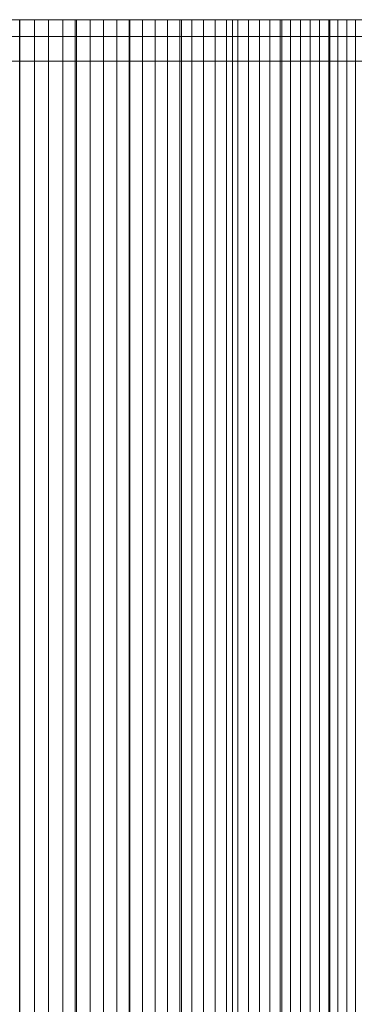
# Model space of a CAD drawing. Header units: centimetres. Extents: x -72 to 74, y -14 to 13.
# Tile 60 of 61: x 72.4 to 73.08, y 11.3 to 13.3. Entities that reach past the tile are written whole.
import ezdxf

# ---------------------------------------------------------------- set-up
doc = ezdxf.new("R2010")
doc.units = ezdxf.units.CM
doc.header["$LTSCALE"] = 2.54
doc.layers.add('Lucido design-1', color=7, linetype='Continuous')

# ---------------------------------------------------------------- blocks, each defined once
blk = doc.blocks.new('Gruppo-2-1')
at = {"color": 230, "linetype": 'Continuous', "lineweight": 9}
for points, invisible_edges in [([(29.3447, 13.3, -58.895), (29.3447, 13.3, -57.895), (73.3955, 13.3, -57.895), (29.3447, 13.3, -58.895)], 12), ([(74.3955, 13.3, -58.895), (29.3447, 13.3, -58.895), (73.3955, 13.3, -57.895), (74.3955, 13.3, -58.895)], 14), ([(71.4931, 13.3, 108.9994), (72.3998, 13.3, 109.4509), (72.5127, 13.3, 109.0832), (71.4931, 13.3, 108.9994)], 13), ([(71.5331, 13.3, 108.8687), (71.4931, 13.3, 108.9994), (72.5127, 13.3, 109.0832), (71.5331, 13.3, 108.8687)], 14), ([(71.5727, 13.3, 108.7378), (71.5331, 13.3, 108.8687), (72.5127, 13.3, 109.0832), (71.5727, 13.3, 108.7378)], 14), ([(71.6119, 13.3, 108.6068), (71.5727, 13.3, 108.7378), (72.5127, 13.3, 109.0832), (71.6119, 13.3, 108.6068)], 14), ([(71.6508, 13.3, 108.4756), (71.6119, 13.3, 108.6068), (72.5127, 13.3, 109.0832), (71.6508, 13.3, 108.4756)], 14), ([(71.6508, 13.3, 108.4756), (72.5127, 13.3, 109.0832), (72.7291, 13.3, 108.345), (71.6508, 13.3, 108.4756)], 15), ([(71.6892, 13.3, 108.3444), (71.6508, 13.3, 108.4756), (72.7291, 13.3, 108.345), (71.6892, 13.3, 108.3444)], 14), ([(71.7272, 13.3, 108.213), (71.6892, 13.3, 108.3444), (72.7291, 13.3, 108.345), (71.7272, 13.3, 108.213)], 14), ([(71.7647, 13.3, 108.0815), (71.7272, 13.3, 108.213), (72.7291, 13.3, 108.345), (71.7647, 13.3, 108.0815)], 14), ([(71.8019, 13.3, 107.9499), (71.7647, 13.3, 108.0815), (72.7291, 13.3, 108.345), (71.8019, 13.3, 107.9499)], 14), ([(71.8019, 13.3, 107.9499), (72.7291, 13.3, 108.345), (72.8326, 13.3, 107.9746), (71.8019, 13.3, 107.9499)], 13), ([(71.8387, 13.3, 107.8182), (71.8019, 13.3, 107.9499), (72.8326, 13.3, 107.9746), (71.8387, 13.3, 107.8182)], 14), ([(71.875, 13.3, 107.6863), (71.8387, 13.3, 107.8182), (72.8326, 13.3, 107.9746), (71.875, 13.3, 107.6863)], 14), ([(71.911, 13.3, 107.5544), (71.875, 13.3, 107.6863), (72.8326, 13.3, 107.9746), (71.911, 13.3, 107.5544)], 14), ([(71.9465, 13.3, 107.4223), (71.911, 13.3, 107.5544), (72.8326, 13.3, 107.9746), (71.9465, 13.3, 107.4223)], 14), ([(71.9817, 13.3, 107.2902), (71.9465, 13.3, 107.4223), (72.8326, 13.3, 107.9746), (71.9817, 13.3, 107.2902)], 14), ([(71.9817, 13.3, 107.2902), (72.8326, 13.3, 107.9746), (73.03, 13.3, 107.2311), (71.9817, 13.3, 107.2902)], 15), ([(72.0164, 13.3, 107.1579), (71.9817, 13.3, 107.2902), (73.03, 13.3, 107.2311), (72.0164, 13.3, 107.1579)], 14), ([(72.0507, 13.3, 107.0255), (72.0164, 13.3, 107.1579), (73.03, 13.3, 107.2311), (72.0507, 13.3, 107.0255)], 14), ([(72.0846, 13.3, 106.893), (72.0507, 13.3, 107.0255), (73.03, 13.3, 107.2311), (72.0846, 13.3, 106.893)], 14), ([(72.1181, 13.3, 106.7604), (72.0846, 13.3, 106.893), (73.03, 13.3, 107.2311), (72.1181, 13.3, 106.7604)], 14), ([(72.1511, 13.3, 106.6277), (72.1181, 13.3, 106.7604), (73.03, 13.3, 107.2311), (72.1511, 13.3, 106.6277)], 14), ([(72.1511, 13.3, 106.6277), (73.03, 13.3, 107.2311), (73.2147, 13.3, 106.4844), (72.1511, 13.3, 106.6277)], 15), ([(72.1838, 13.3, 106.4949), (72.1511, 13.3, 106.6277), (73.2147, 13.3, 106.4844), (72.1838, 13.3, 106.4949)], 14), ([(72.216, 13.3, 106.362), (72.1838, 13.3, 106.4949), (73.2147, 13.3, 106.4844), (72.216, 13.3, 106.362)], 14), ([(72.2479, 13.3, 106.229), (72.216, 13.3, 106.362), (73.2147, 13.3, 106.4844), (72.2479, 13.3, 106.229)], 14), ([(72.2793, 13.3, 106.0959), (72.2479, 13.3, 106.229), (73.2147, 13.3, 106.4844), (72.2793, 13.3, 106.0959)], 14), ([(72.2793, 13.3, 106.0959), (73.2147, 13.3, 106.4844), (73.3023, 13.3, 106.1098), (72.2793, 13.3, 106.0959)], 13), ([(72.3103, 13.3, 105.9627), (72.2793, 13.3, 106.0959), (73.3023, 13.3, 106.1098), (72.3103, 13.3, 105.9627)], 14), ([(72.3409, 13.3, 105.8294), (72.3103, 13.3, 105.9627), (73.3023, 13.3, 106.1098), (72.3409, 13.3, 105.8294)], 14), ([(72.3711, 13.3, 105.696), (72.3409, 13.3, 105.8294), (73.3023, 13.3, 106.1098), (72.3711, 13.3, 105.696)], 14), ([(72.4008, 13.3, 105.5625), (72.3711, 13.3, 105.696), (73.3023, 13.3, 106.1098), (72.4008, 13.3, 105.5625)], 14), ([(72.4008, 13.3, 105.5625), (73.3023, 13.3, 106.1098), (73.4677, 13.3, 105.3586), (72.4008, 13.3, 105.5625)], 15), ([(72.4302, 13.3, 105.429), (72.4008, 13.3, 105.5625), (73.4677, 13.3, 105.3586), (72.4302, 13.3, 105.429)], 14), ([(72.4591, 13.3, 105.2953), (72.4302, 13.3, 105.429), (73.4677, 13.3, 105.3586), (72.4591, 13.3, 105.2953)], 14), ([(72.4876, 13.3, 105.1615), (72.4591, 13.3, 105.2953), (73.4677, 13.3, 105.3586), (72.4876, 13.3, 105.1615)], 14), ([(72.5157, 13.3, 105.0277), (72.4876, 13.3, 105.1615), (73.4677, 13.3, 105.3586), (72.5157, 13.3, 105.0277)], 14), ([(72.5127, 13.3, 109.0832), (72.6225, 13.3, 108.7146), (72.7291, 13.3, 108.345), (72.5127, 13.3, 109.0832)], 12), ([(72.5157, 13.3, 105.0277), (73.4677, 13.3, 105.3586), (73.5457, 13.3, 104.9819), (72.5157, 13.3, 105.0277)], 13), ([(72.5434, 13.3, 104.8938), (72.5157, 13.3, 105.0277), (73.5457, 13.3, 104.9819), (72.5434, 13.3, 104.8938)], 14), ([(72.5707, 13.3, 104.7598), (72.5434, 13.3, 104.8938), (73.5457, 13.3, 104.9819), (72.5707, 13.3, 104.7598)], 14), ([(72.5975, 13.3, 104.6257), (72.5707, 13.3, 104.7598), (73.5457, 13.3, 104.9819), (72.5975, 13.3, 104.6257)], 14), ([(72.6239, 13.3, 104.4915), (72.5975, 13.3, 104.6257), (73.5457, 13.3, 104.9819), (72.6239, 13.3, 104.4915)], 14), ([(72.65, 13.3, 104.3572), (72.6239, 13.3, 104.4915), (73.5457, 13.3, 104.9819), (72.65, 13.3, 104.3572)], 14), ([(72.65, 13.3, 104.3572), (73.5457, 13.3, 104.9819), (73.6918, 13.3, 104.2267), (72.65, 13.3, 104.3572)], 15), ([(72.6756, 13.3, 104.2229), (72.65, 13.3, 104.3572), (73.6918, 13.3, 104.2267), (72.6756, 13.3, 104.2229)], 14), ([(72.7007, 13.3, 104.0885), (72.6756, 13.3, 104.2229), (73.6918, 13.3, 104.2267), (72.7007, 13.3, 104.0885)], 14), ([(72.7255, 13.3, 103.954), (72.7007, 13.3, 104.0885), (73.6918, 13.3, 104.2267), (72.7255, 13.3, 103.954)], 14), ([(72.7499, 13.3, 103.8194), (72.7255, 13.3, 103.954), (73.6918, 13.3, 104.2267), (72.7499, 13.3, 103.8194)], 14), ([(72.7738, 13.3, 103.6847), (72.7499, 13.3, 103.8194), (73.6918, 13.3, 104.2267), (72.7738, 13.3, 103.6847)], 14), ([(72.7738, 13.3, 103.6847), (73.6918, 13.3, 104.2267), (73.8251, 13.3, 103.4691), (72.7738, 13.3, 103.6847)], 15), ([(72.7973, 13.3, 103.55), (72.7738, 13.3, 103.6847), (73.8251, 13.3, 103.4691), (72.7973, 13.3, 103.55)], 14), ([(72.8204, 13.3, 103.4152), (72.7973, 13.3, 103.55), (73.8251, 13.3, 103.4691), (72.8204, 13.3, 103.4152)], 14), ([(72.843, 13.3, 103.2804), (72.8204, 13.3, 103.4152), (73.8251, 13.3, 103.4691), (72.843, 13.3, 103.2804)], 14), ([(72.8326, 13.3, 107.9746), (72.9329, 13.3, 107.6033), (73.03, 13.3, 107.2311), (72.8326, 13.3, 107.9746)], 12), ([(72.8653, 13.3, 103.1454), (72.843, 13.3, 103.2804), (73.8251, 13.3, 103.4691), (72.8653, 13.3, 103.1454)], 14), ([(72.8653, 13.3, 103.1454), (73.8251, 13.3, 103.4691), (73.8868, 13.3, 103.0894), (72.8653, 13.3, 103.1454)], 13), ([(72.8871, 13.3, 103.0104), (72.8653, 13.3, 103.1454), (73.8868, 13.3, 103.0894), (72.8871, 13.3, 103.0104)], 14), ([(72.9085, 13.3, 102.8753), (72.8871, 13.3, 103.0104), (73.8868, 13.3, 103.0894), (72.9085, 13.3, 102.8753)], 14), ([(72.9295, 13.3, 102.7402), (72.9085, 13.3, 102.8753), (73.8868, 13.3, 103.0894), (72.9295, 13.3, 102.7402)], 14), ([(72.9501, 13.3, 102.605), (72.9295, 13.3, 102.7402), (73.8868, 13.3, 103.0894), (72.9501, 13.3, 102.605)], 14), ([(72.9501, 13.3, 102.605), (73.8868, 13.3, 103.0894), (74.0006, 13.3, 102.3286), (72.9501, 13.3, 102.605)], 15), ([(72.9703, 13.3, 102.4697), (72.9501, 13.3, 102.605), (74.0006, 13.3, 102.3286), (72.9703, 13.3, 102.4697)], 14), ([(72.99, 13.3, 102.3344), (72.9703, 13.3, 102.4697), (74.0006, 13.3, 102.3286), (72.99, 13.3, 102.3344)], 14), ([(73.0093, 13.3, 102.199), (72.99, 13.3, 102.3344), (74.0006, 13.3, 102.3286), (73.0093, 13.3, 102.199)], 14), ([(73.0282, 13.3, 102.0636), (73.0093, 13.3, 102.199), (74.0006, 13.3, 102.3286), (73.0282, 13.3, 102.0636)], 14), ([(73.0467, 13.3, 101.9281), (73.0282, 13.3, 102.0636), (74.0006, 13.3, 102.3286), (73.0467, 13.3, 101.9281)], 14), ([(73.03, 13.3, 107.2311), (73.124, 13.3, 106.8581), (73.2147, 13.3, 106.4844), (73.03, 13.3, 107.2311)], 12), ([(73.0647, 13.3, 101.7925), (73.0467, 13.3, 101.9281), (74.0006, 13.3, 102.3286), (73.0647, 13.3, 101.7925)], 14), ([(73.0647, 13.3, 101.7925), (74.0006, 13.3, 102.3286), (74.1014, 13.3, 101.566), (73.0647, 13.3, 101.7925)], 15), ([(73.0823, 13.3, 101.6569), (73.0647, 13.3, 101.7925), (74.1014, 13.3, 101.566), (73.0823, 13.3, 101.6569)], 14), ([(-14.5734, 13.2658, 96.0359), (35.8883, 13.2658, 139.5837), (73.3955, 13.2658, 95.1085), (-14.5734, 13.2658, 96.0359)], 15), ([(-14.5734, 13.2658, -57.895), (-14.5734, 13.2658, 96.0359), (73.3955, 13.2658, 95.1085), (-14.5734, 13.2658, -57.895)], 14), ([(-14.5734, 13.2658, -57.895), (73.3955, 13.2658, 95.1085), (73.3955, 13.2658, -57.895), (-14.5734, 13.2658, -57.895)], 9), ([(35.8883, 13.2658, 139.5837), (59.2328, 13.2658, 128.4351), (73.3955, 13.2658, 95.1085), (35.8883, 13.2658, 139.5837)], 15), ([(59.2328, 13.2658, 128.4351), (70.4114, 13.2658, 112.0975), (73.3955, 13.2658, 95.1085), (59.2328, 13.2658, 128.4351)], 15), ([(70.4114, 13.2658, 112.0975), (72.0846, 13.2658, 106.893), (72.9295, 13.2658, 102.7402), (70.4114, 13.2658, 112.0975)], 15), ([(70.4114, 13.2658, 112.0975), (72.9295, 13.2658, 102.7402), (73.3955, 13.2658, 95.1085), (70.4114, 13.2658, 112.0975)], 15), ([(72.0846, 13.2658, 106.893), (72.3103, 13.2658, 105.9627), (72.6239, 13.2658, 104.4915), (72.0846, 13.2658, 106.893)], 15), ([(72.0846, 13.2658, 106.893), (72.6239, 13.2658, 104.4915), (72.9295, 13.2658, 102.7402), (72.0846, 13.2658, 106.893)], 15), ([(72.3103, 13.2658, 105.9627), (72.3711, 13.2658, 105.696), (72.4591, 13.2658, 105.2953), (72.3103, 13.2658, 105.9627)], 15), ([(72.3103, 13.2658, 105.9627), (72.4591, 13.2658, 105.2953), (72.6239, 13.2658, 104.4915), (72.3103, 13.2658, 105.9627)], 15), ([(72.3711, 13.2658, 105.696), (72.4008, 13.2658, 105.5625), (72.4591, 13.2658, 105.2953), (72.3711, 13.2658, 105.696)], 14), ([(72.4008, 13.2658, 105.5625), (72.4302, 13.2658, 105.429), (72.4591, 13.2658, 105.2953), (72.4008, 13.2658, 105.5625)], 12), ([(72.4591, 13.2658, 105.2953), (72.4876, 13.2658, 105.1615), (72.5157, 13.2658, 105.0277), (72.4591, 13.2658, 105.2953)], 12), ([(72.4591, 13.2658, 105.2953), (72.5157, 13.2658, 105.0277), (72.6239, 13.2658, 104.4915), (72.4591, 13.2658, 105.2953)], 15), ([(72.5157, 13.2658, 105.0277), (72.5434, 13.2658, 104.8938), (72.5975, 13.2658, 104.6257), (72.5157, 13.2658, 105.0277)], 14), ([(72.5157, 13.2658, 105.0277), (72.5975, 13.2658, 104.6257), (72.6239, 13.2658, 104.4915), (72.5157, 13.2658, 105.0277)], 13), ([(72.5434, 13.2658, 104.8938), (72.5707, 13.2658, 104.7598), (72.5975, 13.2658, 104.6257), (72.5434, 13.2658, 104.8938)], 12), ([(72.6239, 13.2658, 104.4915), (72.65, 13.2658, 104.3572), (72.6756, 13.2658, 104.2229), (72.6239, 13.2658, 104.4915)], 12), ([(72.6239, 13.2658, 104.4915), (72.6756, 13.2658, 104.2229), (72.7007, 13.2658, 104.0885), (72.6239, 13.2658, 104.4915)], 13), ([(72.6239, 13.2658, 104.4915), (72.7007, 13.2658, 104.0885), (72.7973, 13.2658, 103.55), (72.6239, 13.2658, 104.4915)], 15), ([(72.6239, 13.2658, 104.4915), (72.7973, 13.2658, 103.55), (72.9295, 13.2658, 102.7402), (72.6239, 13.2658, 104.4915)], 15), ([(72.7007, 13.2658, 104.0885), (72.7255, 13.2658, 103.954), (72.7499, 13.2658, 103.8194), (72.7007, 13.2658, 104.0885)], 12), ([(72.7007, 13.2658, 104.0885), (72.7499, 13.2658, 103.8194), (72.7973, 13.2658, 103.55), (72.7007, 13.2658, 104.0885)], 15), ([(72.7499, 13.2658, 103.8194), (72.7738, 13.2658, 103.6847), (72.7973, 13.2658, 103.55), (72.7499, 13.2658, 103.8194)], 12), ([(72.7973, 13.2658, 103.55), (72.8204, 13.2658, 103.4152), (72.843, 13.2658, 103.2804), (72.7973, 13.2658, 103.55)], 12), ([(72.7973, 13.2658, 103.55), (72.843, 13.2658, 103.2804), (72.8871, 13.2658, 103.0104), (72.7973, 13.2658, 103.55)], 15), ([(72.7973, 13.2658, 103.55), (72.8871, 13.2658, 103.0104), (72.9295, 13.2658, 102.7402), (72.7973, 13.2658, 103.55)], 15), ([(72.843, 13.2658, 103.2804), (72.8653, 13.2658, 103.1454), (72.8871, 13.2658, 103.0104), (72.843, 13.2658, 103.2804)], 12), ([(72.8871, 13.2658, 103.0104), (72.9085, 13.2658, 102.8753), (72.9295, 13.2658, 102.7402), (72.8871, 13.2658, 103.0104)], 12), ([(72.9295, 13.2658, 102.7402), (72.9501, 13.2658, 102.605), (72.9703, 13.2658, 102.4697), (72.9295, 13.2658, 102.7402)], 12), ([(72.9295, 13.2658, 102.7402), (72.9703, 13.2658, 102.4697), (72.99, 13.2658, 102.3344), (72.9295, 13.2658, 102.7402)], 13), ([(72.9295, 13.2658, 102.7402), (72.99, 13.2658, 102.3344), (73.0282, 13.2658, 102.0636), (72.9295, 13.2658, 102.7402)], 15), ([(72.9295, 13.2658, 102.7402), (73.0282, 13.2658, 102.0636), (73.1163, 13.2658, 101.3855), (72.9295, 13.2658, 102.7402)], 15), ([(72.9295, 13.2658, 102.7402), (73.1163, 13.2658, 101.3855), (73.2484, 13.2658, 100.1618), (72.9295, 13.2658, 102.7402)], 15), ([(72.9295, 13.2658, 102.7402), (73.2484, 13.2658, 100.1618), (73.3786, 13.2658, 98.3888), (72.9295, 13.2658, 102.7402)], 15), ([(72.9295, 13.2658, 102.7402), (73.3786, 13.2658, 98.3888), (73.3955, 13.2658, 95.1085), (72.9295, 13.2658, 102.7402)], 15), ([(72.99, 13.2658, 102.3344), (73.0093, 13.2658, 102.199), (73.0282, 13.2658, 102.0636), (72.99, 13.2658, 102.3344)], 12), ([(73.0282, 13.2658, 102.0636), (73.0467, 13.2658, 101.9281), (73.0647, 13.2658, 101.7925), (73.0282, 13.2658, 102.0636)], 12), ([(73.0282, 13.2658, 102.0636), (73.0647, 13.2658, 101.7925), (73.0823, 13.2658, 101.6569), (73.0282, 13.2658, 102.0636)], 13), ([(73.0282, 13.2658, 102.0636), (73.0823, 13.2658, 101.6569), (73.1163, 13.2658, 101.3855), (73.0282, 13.2658, 102.0636)], 15), ([(-14.5734, 13.2158, 96.0359), (35.8883, 13.2158, 139.5837), (73.3955, 13.2158, 95.1085), (-14.5734, 13.2158, 96.0359)], 15), ([(-14.5734, 13.2158, -57.895), (-14.5734, 13.2158, 96.0359), (73.3955, 13.2158, 95.1085), (-14.5734, 13.2158, -57.895)], 14), ([(-14.5734, 13.2158, -57.895), (73.3955, 13.2158, 95.1085), (73.3955, 13.2158, -57.895), (-14.5734, 13.2158, -57.895)], 9), ([(35.8883, 13.2158, 139.5837), (59.2328, 13.2158, 128.4351), (73.3955, 13.2158, 95.1085), (35.8883, 13.2158, 139.5837)], 15), ([(59.2328, 13.2158, 128.4351), (70.4114, 13.2158, 112.0975), (73.3955, 13.2158, 95.1085), (59.2328, 13.2158, 128.4351)], 15), ([(70.4114, 13.2158, 112.0975), (72.0846, 13.2158, 106.893), (72.9295, 13.2158, 102.7402), (70.4114, 13.2158, 112.0975)], 15), ([(70.4114, 13.2158, 112.0975), (72.9295, 13.2158, 102.7402), (73.3955, 13.2158, 95.1085), (70.4114, 13.2158, 112.0975)], 15), ([(72.0846, 13.2158, 106.893), (72.3103, 13.2158, 105.9627), (72.6239, 13.2158, 104.4915), (72.0846, 13.2158, 106.893)], 15), ([(72.0846, 13.2158, 106.893), (72.6239, 13.2158, 104.4915), (72.9295, 13.2158, 102.7402), (72.0846, 13.2158, 106.893)], 15), ([(72.3103, 13.2158, 105.9627), (72.3711, 13.2158, 105.696), (72.4591, 13.2158, 105.2953), (72.3103, 13.2158, 105.9627)], 15), ([(72.3103, 13.2158, 105.9627), (72.4591, 13.2158, 105.2953), (72.6239, 13.2158, 104.4915), (72.3103, 13.2158, 105.9627)], 15), ([(72.3711, 13.2158, 105.696), (72.4008, 13.2158, 105.5625), (72.4591, 13.2158, 105.2953), (72.3711, 13.2158, 105.696)], 14), ([(72.4008, 13.2158, 105.5625), (72.4302, 13.2158, 105.429), (72.4591, 13.2158, 105.2953), (72.4008, 13.2158, 105.5625)], 12), ([(72.4591, 13.2158, 105.2953), (72.4876, 13.2158, 105.1615), (72.5157, 13.2158, 105.0277), (72.4591, 13.2158, 105.2953)], 12), ([(72.4591, 13.2158, 105.2953), (72.5157, 13.2158, 105.0277), (72.6239, 13.2158, 104.4915), (72.4591, 13.2158, 105.2953)], 15), ([(72.5157, 13.2158, 105.0277), (72.5434, 13.2158, 104.8938), (72.5975, 13.2158, 104.6257), (72.5157, 13.2158, 105.0277)], 14), ([(72.5157, 13.2158, 105.0277), (72.5975, 13.2158, 104.6257), (72.6239, 13.2158, 104.4915), (72.5157, 13.2158, 105.0277)], 13), ([(72.5434, 13.2158, 104.8938), (72.5707, 13.2158, 104.7598), (72.5975, 13.2158, 104.6257), (72.5434, 13.2158, 104.8938)], 12), ([(72.6239, 13.2158, 104.4915), (72.65, 13.2158, 104.3572), (72.6756, 13.2158, 104.2229), (72.6239, 13.2158, 104.4915)], 12), ([(72.6239, 13.2158, 104.4915), (72.6756, 13.2158, 104.2229), (72.7007, 13.2158, 104.0885), (72.6239, 13.2158, 104.4915)], 13), ([(72.6239, 13.2158, 104.4915), (72.7007, 13.2158, 104.0885), (72.7973, 13.2158, 103.55), (72.6239, 13.2158, 104.4915)], 15), ([(72.6239, 13.2158, 104.4915), (72.7973, 13.2158, 103.55), (72.9295, 13.2158, 102.7402), (72.6239, 13.2158, 104.4915)], 15), ([(72.7007, 13.2158, 104.0885), (72.7255, 13.2158, 103.954), (72.7499, 13.2158, 103.8194), (72.7007, 13.2158, 104.0885)], 12), ([(72.7007, 13.2158, 104.0885), (72.7499, 13.2158, 103.8194), (72.7973, 13.2158, 103.55), (72.7007, 13.2158, 104.0885)], 15), ([(72.7499, 13.2158, 103.8194), (72.7738, 13.2158, 103.6847), (72.7973, 13.2158, 103.55), (72.7499, 13.2158, 103.8194)], 12), ([(72.7973, 13.2158, 103.55), (72.8204, 13.2158, 103.4152), (72.843, 13.2158, 103.2804), (72.7973, 13.2158, 103.55)], 12), ([(72.7973, 13.2158, 103.55), (72.843, 13.2158, 103.2804), (72.8871, 13.2158, 103.0104), (72.7973, 13.2158, 103.55)], 15), ([(72.7973, 13.2158, 103.55), (72.8871, 13.2158, 103.0104), (72.9295, 13.2158, 102.7402), (72.7973, 13.2158, 103.55)], 15), ([(72.843, 13.2158, 103.2804), (72.8653, 13.2158, 103.1454), (72.8871, 13.2158, 103.0104), (72.843, 13.2158, 103.2804)], 12), ([(72.8871, 13.2158, 103.0104), (72.9085, 13.2158, 102.8753), (72.9295, 13.2158, 102.7402), (72.8871, 13.2158, 103.0104)], 12), ([(72.9295, 13.2158, 102.7402), (72.9501, 13.2158, 102.605), (72.9703, 13.2158, 102.4697), (72.9295, 13.2158, 102.7402)], 12), ([(72.9295, 13.2158, 102.7402), (72.9703, 13.2158, 102.4697), (72.99, 13.2158, 102.3344), (72.9295, 13.2158, 102.7402)], 13), ([(72.9295, 13.2158, 102.7402), (72.99, 13.2158, 102.3344), (73.0282, 13.2158, 102.0636), (72.9295, 13.2158, 102.7402)], 15), ([(72.9295, 13.2158, 102.7402), (73.0282, 13.2158, 102.0636), (73.1163, 13.2158, 101.3855), (72.9295, 13.2158, 102.7402)], 15), ([(72.9295, 13.2158, 102.7402), (73.1163, 13.2158, 101.3855), (73.2484, 13.2158, 100.1618), (72.9295, 13.2158, 102.7402)], 15), ([(72.9295, 13.2158, 102.7402), (73.2484, 13.2158, 100.1618), (73.3786, 13.2158, 98.3888), (72.9295, 13.2158, 102.7402)], 15), ([(72.9295, 13.2158, 102.7402), (73.3786, 13.2158, 98.3888), (73.3955, 13.2158, 95.1085), (72.9295, 13.2158, 102.7402)], 15), ([(72.99, 13.2158, 102.3344), (73.0093, 13.2158, 102.199), (73.0282, 13.2158, 102.0636), (72.99, 13.2158, 102.3344)], 12), ([(73.0282, 13.2158, 102.0636), (73.0467, 13.2158, 101.9281), (73.0647, 13.2158, 101.7925), (73.0282, 13.2158, 102.0636)], 12), ([(73.0282, 13.2158, 102.0636), (73.0647, 13.2158, 101.7925), (73.0823, 13.2158, 101.6569), (73.0282, 13.2158, 102.0636)], 13), ([(73.0282, 13.2158, 102.0636), (73.0823, 13.2158, 101.6569), (73.1163, 13.2158, 101.3855), (73.0282, 13.2158, 102.0636)], 15)]:
    blk.add_3dface(points, dxfattribs=dict(at, invisible_edges=invisible_edges))
for points in [[(29.3447, 13.3, -58.895), (29.3447, 9.3, -58.895), (74.3955, 9.3, -58.895), (74.3955, 13.3, -58.895)], [(73.3955, 13.3, -57.895), (73.3955, 9.3, -57.895), (29.3447, 9.3, -57.895), (29.3447, 13.3, -57.895)], [(72.3711, 13.3, 105.696), (72.3711, 9.3, 105.696), (72.4008, 9.3, 105.5625), (72.4008, 13.3, 105.5625)], [(72.5127, 13.3, 109.0832), (72.5127, 9.3, 109.0832), (72.3998, 9.3, 109.4509), (72.3998, 13.3, 109.4509)], [(72.4008, 13.3, 105.5625), (72.4008, 9.3, 105.5625), (72.4302, 9.3, 105.429), (72.4302, 13.3, 105.429)], [(72.4302, 13.3, 105.429), (72.4302, 9.3, 105.429), (72.4591, 9.3, 105.2953), (72.4591, 13.3, 105.2953)], [(72.4591, 13.3, 105.2953), (72.4591, 9.3, 105.2953), (72.4876, 9.3, 105.1615), (72.4876, 13.3, 105.1615)], [(72.4876, 13.3, 105.1615), (72.4876, 9.3, 105.1615), (72.5157, 9.3, 105.0277), (72.5157, 13.3, 105.0277)], [(72.6225, 13.3, 108.7146), (72.6225, 9.3, 108.7146), (72.5127, 9.3, 109.0832), (72.5127, 13.3, 109.0832)], [(72.5157, 13.3, 105.0277), (72.5157, 9.3, 105.0277), (72.5434, 9.3, 104.8938), (72.5434, 13.3, 104.8938)], [(72.5434, 13.3, 104.8938), (72.5434, 9.3, 104.8938), (72.5707, 9.3, 104.7598), (72.5707, 13.3, 104.7598)], [(72.5707, 13.3, 104.7598), (72.5707, 9.3, 104.7598), (72.5975, 9.3, 104.6257), (72.5975, 13.3, 104.6257)], [(72.5975, 13.3, 104.6257), (72.5975, 9.3, 104.6257), (72.6239, 9.3, 104.4915), (72.6239, 13.3, 104.4915)], [(72.7291, 13.3, 108.345), (72.7291, 9.3, 108.345), (72.6225, 9.3, 108.7146), (72.6225, 13.3, 108.7146)], [(72.6239, 13.3, 104.4915), (72.6239, 9.3, 104.4915), (72.65, 9.3, 104.3572), (72.65, 13.3, 104.3572)], [(72.65, 13.3, 104.3572), (72.65, 9.3, 104.3572), (72.6756, 9.3, 104.2229), (72.6756, 13.3, 104.2229)], [(72.6756, 13.3, 104.2229), (72.6756, 9.3, 104.2229), (72.7007, 9.3, 104.0885), (72.7007, 13.3, 104.0885)], [(72.7007, 13.3, 104.0885), (72.7007, 9.3, 104.0885), (72.7255, 9.3, 103.954), (72.7255, 13.3, 103.954)], [(72.7255, 13.3, 103.954), (72.7255, 9.3, 103.954), (72.7499, 9.3, 103.8194), (72.7499, 13.3, 103.8194)], [(72.8326, 13.3, 107.9746), (72.8326, 9.3, 107.9746), (72.7291, 9.3, 108.345), (72.7291, 13.3, 108.345)], [(72.7499, 13.3, 103.8194), (72.7499, 9.3, 103.8194), (72.7738, 9.3, 103.6847), (72.7738, 13.3, 103.6847)], [(72.7738, 13.3, 103.6847), (72.7738, 9.3, 103.6847), (72.7973, 9.3, 103.55), (72.7973, 13.3, 103.55)], [(72.7973, 13.3, 103.55), (72.7973, 9.3, 103.55), (72.8204, 9.3, 103.4152), (72.8204, 13.3, 103.4152)], [(72.8204, 13.3, 103.4152), (72.8204, 9.3, 103.4152), (72.843, 9.3, 103.2804), (72.843, 13.3, 103.2804)], [(72.9329, 13.3, 107.6033), (72.9329, 9.3, 107.6033), (72.8326, 9.3, 107.9746), (72.8326, 13.3, 107.9746)], [(72.843, 13.3, 103.2804), (72.843, 9.3, 103.2804), (72.8653, 9.3, 103.1454), (72.8653, 13.3, 103.1454)], [(72.8653, 13.3, 103.1454), (72.8653, 9.3, 103.1454), (72.8871, 9.3, 103.0104), (72.8871, 13.3, 103.0104)], [(72.8871, 13.3, 103.0104), (72.8871, 9.3, 103.0104), (72.9085, 9.3, 102.8753), (72.9085, 13.3, 102.8753)], [(72.9085, 13.3, 102.8753), (72.9085, 9.3, 102.8753), (72.9295, 9.3, 102.7402), (72.9295, 13.3, 102.7402)], [(72.9295, 13.3, 102.7402), (72.9295, 9.3, 102.7402), (72.9501, 9.3, 102.605), (72.9501, 13.3, 102.605)], [(73.03, 13.3, 107.2311), (73.03, 9.3, 107.2311), (72.9329, 9.3, 107.6033), (72.9329, 13.3, 107.6033)], [(72.9501, 13.3, 102.605), (72.9501, 9.3, 102.605), (72.9703, 9.3, 102.4697), (72.9703, 13.3, 102.4697)], [(72.9703, 13.3, 102.4697), (72.9703, 9.3, 102.4697), (72.99, 9.3, 102.3344), (72.99, 13.3, 102.3344)], [(72.99, 13.3, 102.3344), (72.99, 9.3, 102.3344), (73.0093, 9.3, 102.199), (73.0093, 13.3, 102.199)], [(73.0093, 13.3, 102.199), (73.0093, 9.3, 102.199), (73.0282, 9.3, 102.0636), (73.0282, 13.3, 102.0636)], [(73.0282, 13.3, 102.0636), (73.0282, 9.3, 102.0636), (73.0467, 9.3, 101.9281), (73.0467, 13.3, 101.9281)], [(73.124, 13.3, 106.8581), (73.124, 9.3, 106.8581), (73.03, 9.3, 107.2311), (73.03, 13.3, 107.2311)], [(73.0467, 13.3, 101.9281), (73.0467, 9.3, 101.9281), (73.0647, 9.3, 101.7925), (73.0647, 13.3, 101.7925)], [(73.0647, 13.3, 101.7925), (73.0647, 9.3, 101.7925), (73.0823, 9.3, 101.6569), (73.0823, 13.3, 101.6569)], [(-14.5734, 13.2658, -57.895), (-14.5734, 13.2158, -57.895), (73.3955, 13.2158, -57.895), (73.3955, 13.2658, -57.895)], [(72.4008, 13.2658, 105.5625), (72.4008, 13.2158, 105.5625), (72.3711, 13.2158, 105.696), (72.3711, 13.2658, 105.696)], [(72.4302, 13.2658, 105.429), (72.4302, 13.2158, 105.429), (72.4008, 13.2158, 105.5625), (72.4008, 13.2658, 105.5625)], [(72.4591, 13.2658, 105.2953), (72.4591, 13.2158, 105.2953), (72.4302, 13.2158, 105.429), (72.4302, 13.2658, 105.429)], [(72.4876, 13.2658, 105.1615), (72.4876, 13.2158, 105.1615), (72.4591, 13.2158, 105.2953), (72.4591, 13.2658, 105.2953)], [(72.5157, 13.2658, 105.0277), (72.5157, 13.2158, 105.0277), (72.4876, 13.2158, 105.1615), (72.4876, 13.2658, 105.1615)], [(72.5434, 13.2658, 104.8938), (72.5434, 13.2158, 104.8938), (72.5157, 13.2158, 105.0277), (72.5157, 13.2658, 105.0277)], [(72.5707, 13.2658, 104.7598), (72.5707, 13.2158, 104.7598), (72.5434, 13.2158, 104.8938), (72.5434, 13.2658, 104.8938)], [(72.5975, 13.2658, 104.6257), (72.5975, 13.2158, 104.6257), (72.5707, 13.2158, 104.7598), (72.5707, 13.2658, 104.7598)], [(72.6239, 13.2658, 104.4915), (72.6239, 13.2158, 104.4915), (72.5975, 13.2158, 104.6257), (72.5975, 13.2658, 104.6257)], [(72.65, 13.2658, 104.3572), (72.65, 13.2158, 104.3572), (72.6239, 13.2158, 104.4915), (72.6239, 13.2658, 104.4915)], [(72.6756, 13.2658, 104.2229), (72.6756, 13.2158, 104.2229), (72.65, 13.2158, 104.3572), (72.65, 13.2658, 104.3572)], [(72.7007, 13.2658, 104.0885), (72.7007, 13.2158, 104.0885), (72.6756, 13.2158, 104.2229), (72.6756, 13.2658, 104.2229)], [(72.7255, 13.2658, 103.954), (72.7255, 13.2158, 103.954), (72.7007, 13.2158, 104.0885), (72.7007, 13.2658, 104.0885)], [(72.7499, 13.2658, 103.8194), (72.7499, 13.2158, 103.8194), (72.7255, 13.2158, 103.954), (72.7255, 13.2658, 103.954)], [(72.7738, 13.2658, 103.6847), (72.7738, 13.2158, 103.6847), (72.7499, 13.2158, 103.8194), (72.7499, 13.2658, 103.8194)], [(72.7973, 13.2658, 103.55), (72.7973, 13.2158, 103.55), (72.7738, 13.2158, 103.6847), (72.7738, 13.2658, 103.6847)], [(72.8204, 13.2658, 103.4152), (72.8204, 13.2158, 103.4152), (72.7973, 13.2158, 103.55), (72.7973, 13.2658, 103.55)], [(72.843, 13.2658, 103.2804), (72.843, 13.2158, 103.2804), (72.8204, 13.2158, 103.4152), (72.8204, 13.2658, 103.4152)], [(72.8653, 13.2658, 103.1454), (72.8653, 13.2158, 103.1454), (72.843, 13.2158, 103.2804), (72.843, 13.2658, 103.2804)], [(72.8871, 13.2658, 103.0104), (72.8871, 13.2158, 103.0104), (72.8653, 13.2158, 103.1454), (72.8653, 13.2658, 103.1454)], [(72.9085, 13.2658, 102.8753), (72.9085, 13.2158, 102.8753), (72.8871, 13.2158, 103.0104), (72.8871, 13.2658, 103.0104)], [(72.9295, 13.2658, 102.7402), (72.9295, 13.2158, 102.7402), (72.9085, 13.2158, 102.8753), (72.9085, 13.2658, 102.8753)], [(72.9501, 13.2658, 102.605), (72.9501, 13.2158, 102.605), (72.9295, 13.2158, 102.7402), (72.9295, 13.2658, 102.7402)], [(72.9703, 13.2658, 102.4697), (72.9703, 13.2158, 102.4697), (72.9501, 13.2158, 102.605), (72.9501, 13.2658, 102.605)], [(72.99, 13.2658, 102.3344), (72.99, 13.2158, 102.3344), (72.9703, 13.2158, 102.4697), (72.9703, 13.2658, 102.4697)], [(73.0093, 13.2658, 102.199), (73.0093, 13.2158, 102.199), (72.99, 13.2158, 102.3344), (72.99, 13.2658, 102.3344)], [(73.0282, 13.2658, 102.0636), (73.0282, 13.2158, 102.0636), (73.0093, 13.2158, 102.199), (73.0093, 13.2658, 102.199)], [(73.0467, 13.2658, 101.9281), (73.0467, 13.2158, 101.9281), (73.0282, 13.2158, 102.0636), (73.0282, 13.2658, 102.0636)], [(73.0647, 13.2658, 101.7925), (73.0647, 13.2158, 101.7925), (73.0467, 13.2158, 101.9281), (73.0467, 13.2658, 101.9281)], [(73.0823, 13.2658, 101.6569), (73.0823, 13.2158, 101.6569), (73.0647, 13.2158, 101.7925), (73.0647, 13.2658, 101.7925)]]:
    blk.add_3dface(points, dxfattribs=at)
blk = doc.blocks.new('Gruppo-3-1')
at = {"color": 230}
blk.add_blockref('Gruppo-2-1', (0, 0), dxfattribs=at)

msp = doc.modelspace()

# ---------------------------------------------------------------- block references
at = {"layer": 'Lucido design-1', "color": 230, "true_color": 0xff0066}
msp.add_blockref('Gruppo-3-1', (0, 0), dxfattribs=at)

doc.saveas('drawing.dxf')
